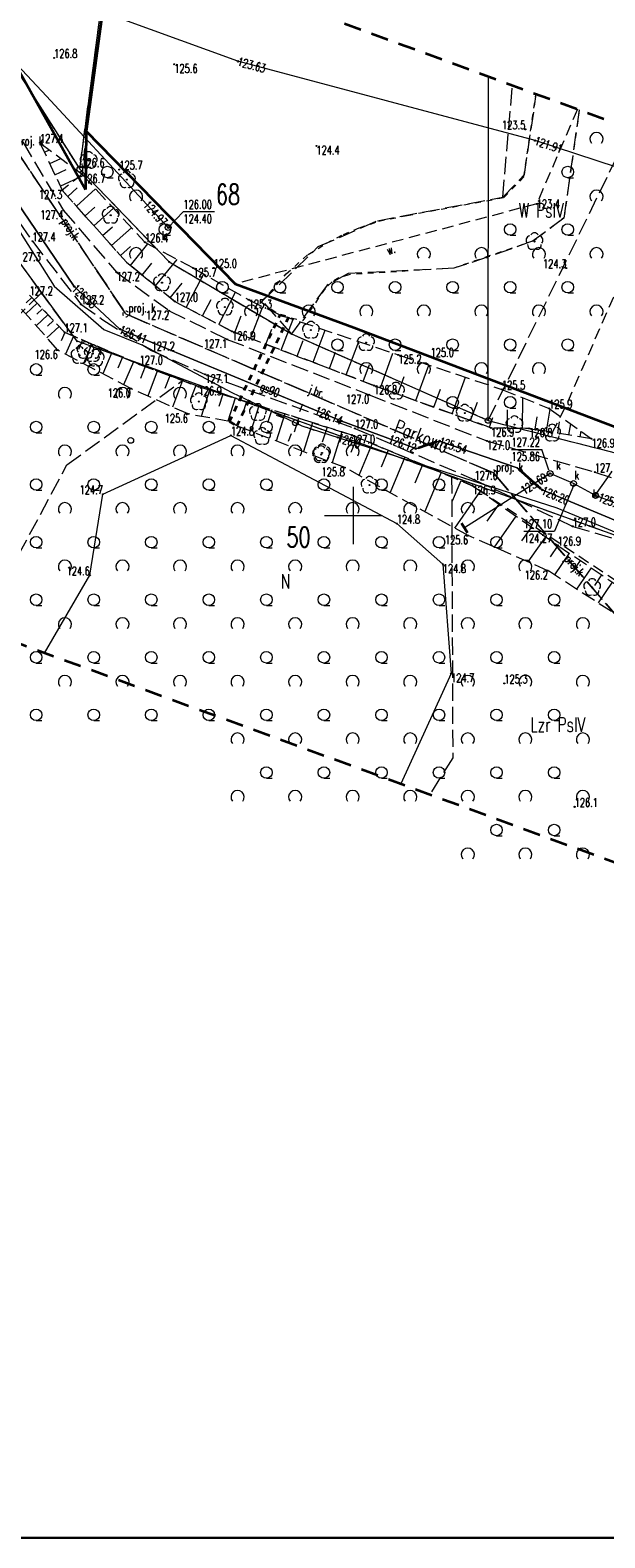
# Model space of a CAD drawing. Header units: metres. Extents: x 7471162 to 7473271, y 5962027 to 5964034.
# Tile 17 of 75: x 7471422 to 7471472, y 5963811 to 5963942. Entities that reach past the tile are written whole.
import ezdxf
from ezdxf.enums import TextEntityAlignment as Align

# ---------------------------------------------------------------- set-up
doc = ezdxf.new("R2010")
doc.units = ezdxf.units.M
doc.header["$MEASUREMENT"] = 0
for name, pattern in [('1', [0]), ('2_1', [0]), ('2_BUBZ02', [1.75, 1.25, -0.5]), ('2_BUBZ02G', [1.75, 1.25, -0.5]), ('2_BUIB05_01', [1, 0.5, -0.5]), ('2_BUIB05_02', [1, 0.5, -0.5]), ('2_KTJZ01', [2, 1.5, -0.5]), ('2_KTOK05_01', [7.5, 7.5]), ('2_PTRW01', [1, 0.5, -0.5]), ('2_PTTL', [1.5, 1, -0.5]), ('2_PTWP03', [0]), ('4', [2.5, 1.5, -1]), ('4_1', [0]), ('4_SUOP03_04', [0]), ('4_SUOP03_14', [0]), ('4_SUPB_P_01', [2.5, 2, -0.5]), ('4_SUPE_01', [0]), ('4_SUPG_01', [0]), ('4_SUPK_01', [0]), ('4_SUPK_P_01', [2.5, 2, -0.5]), ('4_SUPW_01', [0]), ('GDE', [0]), ('GUK', [2, 1.5, -0.5])]:
    doc.linetypes.add(name, pattern=pattern)
doc.layers.get('0').update_dxf_attribs({"color": 250, "linetype": 'CONTINUOUS', "lineweight": 100})
doc.layers.add('A_ramka', color=1, linetype='CONTINUOUS', lineweight=60, plot=False)
for name, color, linetype, lineweight in [('BUBZ_L_1', 7, '2_BUBZ02', 18), ('BUIB_L_4', 7, '2_BUIB05_01', 35), ('DXF_LINIE_L_2', 7, '1', 0), ('Dzialki', 7, 'GDE', 18), ('Kontury', 90, 'GUK', 18), ('KTJZ_E_T_0', 7, 'CONTINUOUS', 15), ('KTJZ_L_0', 7, '2_KTJZ01', 18), ('KTOK_L_4', 7, '2_KTOK05_01', 35), ('KTUL_E_T_0', 7, 'CONTINUOUS', 25), ('LINIE_L_1', 90, '4', 35), ('Numery_dzialek', 7, 'CONTINUOUS', 18), ('Numery_konturow', 90, 'CONTINUOUS', 13), ('OBOP_T_1', 3, 'CONTINUOUS', 18), ('PTRW_E_T_1', 7, 'CONTINUOUS', 15), ('PTRW_L_0', 7, '2_PTRW01', 18), ('PTTL_L_3', 7, '2_PTTL', 18), ('PTWP_L_2', 141, '2_1', 18), ('Punkty', 7, 'CONTINUOUS', 18), ('RTPW_T_0', 7, 'CONTINUOUS', 15), ('SUOG_L_0', 52, '4_SUOP03_14', 35), ('SUPE_L_3', 1, '4_SUPE_01', 18), ('SUPG_E_T_2', 7, 'CONTINUOUS', 15), ('SUPG_L_2', 52, '4_SUPG_01', 18), ('SUPK_L_0', 34, '4_SUPK_01', 18), ('SUPP_E_T_4', 34, 'CONTINUOUS', 15), ('SUPP_L_4', 34, '4_SUPK_P_01', 18), ('SUPS_E_T_4', 34, 'CONTINUOUS', 18), ('SUPS_T_4', 34, 'CONTINUOUS', 18), ('SUPW_L_0', 5, '4_SUPW_01', 18), ('SUSM_T_0', 7, 'CONTINUOUS', 18), ('SUSM_T_3', 7, 'CONTINUOUS', 18), ('SUTE_T_0', 1, 'CONTINUOUS', 18), ('SUTG_T_0', 52, 'CONTINUOUS', 18), ('SUTK_T_0', 34, 'CONTINUOUS', 18), ('SUTW_T_0', 5, 'CONTINUOUS', 18), ('SUUK_E_T_9', 34, 'CONTINUOUS', 15), ('SUUK_T_2', 34, 'CONTINUOUS', 18), ('SUUK_T_5', 7, 'CONTINUOUS', 35)]:
    doc.layers.add(name, color=color, linetype=linetype, lineweight=lineweight)
doc.styles.get("Standard").update_dxf_attribs({"font": 'Simplex.SHX', "width": 0.75})

# ---------------------------------------------------------------- blocks, each defined once
blk = doc.blocks.new('GRO')
at = {"linetype": 'Continuous'}
blk.add_circle((0, 0), 0.045, dxfattribs=at)
blk = doc.blocks.new('GRT')
at = {"linetype": 'Continuous'}
blk.add_circle((0, 0), 0.25, dxfattribs=at)
blk = doc.blocks.new('2_OBOP02_01')
at = {"linetype": 'Continuous'}
blk.add_circle((0, 0), 0.045, dxfattribs=at)
for centre, start, end in [((-0.36, 0.12), 102.1445, 221.86), ((0, 0.38), 30.1401, 149.8599), ((0.36, 0.12), 318.14, 77.8555), ((-0.22, -0.3), 174.1482, 293.8542), ((0.22, -0.3), 246.1458, 5.8518)]:
    blk.add_arc(centre, 0.375, start, end, dxfattribs=at)
blk = doc.blocks.new('2_PTTL02')
at = {"linetype": 'Continuous'}
blk.add_arc((0, 0.36), 0.571, 321.3178, 218.6822, dxfattribs=at)
blk = doc.blocks.new('2_PTTL05')
at = {"linetype": 'Continuous'}
blk.add_line((0, -0.5), (0.5, -0.5), dxfattribs=at)
blk.add_circle((0, 0), 0.5, dxfattribs=at)
blk = doc.blocks.new('2_RTPW01')
at = {"linetype": 'Continuous'}
blk.add_circle((0, 0), 0.045, dxfattribs=at)
blk = doc.blocks.new('4_SUUS_P_05')
at = {"linetype": 'Continuous'}
for start, end in [(149.4064, 210.4809), (30.0857, 90.1805), (269.3333, 330.3412)]:
    blk.add_arc((0, 0), 0.25, start, end, dxfattribs=at)
blk = doc.blocks.new('4_SUSM04_01')
at = {"linetype": 'Continuous'}
blk.add_circle((0, 0), 0.25, dxfattribs=at)
blk = doc.blocks.new('4_SUSM01_01')
at = {"linetype": 'Continuous'}
for p, q in [((-0.74, 0.74), (-1.24, 1.24)), ((0.74, 0.74), (1.24, 1.24)), ((-0.74, -0.74), (-1.24, -1.24)), ((0.74, -0.74), (1.24, -1.24))]:
    blk.add_line(p, q, dxfattribs=at)
blk = doc.blocks.new('4_SUPS01_05')
at = {"linetype": 'Continuous'}
blk.add_circle((0, 0), 0.0625, dxfattribs=at)
blk = doc.blocks.new('4_SUPS01_04')
at = {"linetype": 'Continuous'}
blk.add_circle((0, 0), 0.0625, dxfattribs=at)
blk = doc.blocks.new('4_SUUS15_05')
at = {"linetype": 'Continuous'}
blk.add_circle((0, 0), 0.25, dxfattribs=at)
blk = doc.blocks.new('4_SUUS23')
at = {"linetype": 'Continuous'}
blk.add_line((0, -0.5), (0, 0.5), dxfattribs=at)

msp = doc.modelspace()

# ---------------------------------------------------------------- linework, layer by layer
at = {"layer": 'A_ramka', "linetype": 'Continuous', "lineweight": 30}
msp.add_lwpolyline([(7471163.679, 5963811.211), (7471554.852, 5963811.211), (7471554.852, 5964013.282), (7471163.679, 5964013.282)], close=True, dxfattribs=at)
at = {"layer": 'BUBZ_L_1', "linetype": '2_BUBZ02'}
for p, q in [((7471422.79, 5963932.36), (7471426.45, 5963929.62)), ((7471426.45, 5963929.62), (7471431.91, 5963923.72)), ((7471431.91, 5963923.72), (7471436.11, 5963921.48)), ((7471436.11, 5963921.48), (7471440.92, 5963918.73)), ((7471424.34, 5963914.36), (7471420.7, 5963918.45)), ((7471440.92, 5963918.73), (7471443.642, 5963917.409)), ((7471443.642, 5963917.409), (7471453.92, 5963913.94)), ((7471430.69, 5963911.01), (7471424.34, 5963914.36)), ((7471453.92, 5963913.94), (7471462.92, 5963910.94)), ((7471435.65, 5963908.81), (7471430.69, 5963911.01)), ((7471462.92, 5963910.94), (7471467.02, 5963909.29)), ((7471439.257, 5963908.151), (7471435.65, 5963908.81)), ((7471467.02, 5963909.29), (7471470.71, 5963906.66)), ((7471439.89, 5963907.777), (7471439.257, 5963908.151)), ((7471449.27, 5963904.15), (7471439.89, 5963907.777)), ((7471459.99, 5963898.25), (7471449.27, 5963904.15)), ((7471466.92, 5963895.2), (7471459.99, 5963898.25)), ((7471473.9, 5963890.71), (7471466.92, 5963895.2))]:
    msp.add_line(p, q, dxfattribs=at)
at = {"layer": 'BUBZ_L_1', "linetype": '2_BUBZ02G'}
for p, q in [((7471422.79, 5963932.36), (7471424.72, 5963928.23)), ((7471430.31, 5963921.98), (7471424.72, 5963928.23)), ((7471434.5, 5963918.58), (7471430.31, 5963921.98)), ((7471421.88, 5963919.13), (7471424.91, 5963915.91)), ((7471439.48, 5963915.98), (7471434.5, 5963918.58)), ((7471424.91, 5963915.91), (7471431.44, 5963913.11)), ((7471451.8, 5963911.28), (7471439.48, 5963915.98)), ((7471431.44, 5963913.11), (7471436.57, 5963911.18)), ((7471436.57, 5963911.18), (7471449.88, 5963906.98)), ((7471461.97, 5963907.6), (7471451.8, 5963911.28)), ((7471449.88, 5963906.98), (7471460.37, 5963902.58)), ((7471465.29, 5963907.56), (7471461.97, 5963907.6)), ((7471470.71, 5963906.66), (7471465.29, 5963907.56)), ((7471460.37, 5963902.58), (7471467.77, 5963897.4)), ((7471467.77, 5963897.4), (7471474.46, 5963892.89))]:
    msp.add_line(p, q, dxfattribs=at)
at = {"layer": 'BUBZ_L_1', "linetype": '2_1'}
for p, q in [((7471423.176, 5963931.534), (7471423.618, 5963931.74)), ((7471423.632, 5963930.557), (7471424.596, 5963931.008)), ((7471424.089, 5963929.581), (7471425.065, 5963930.037)), ((7471424.554, 5963928.585), (7471426.547, 5963929.516)), ((7471425.201, 5963927.692), (7471426.031, 5963928.434)), ((7471425.95, 5963926.855), (7471427.623, 5963928.352)), ((7471426.704, 5963926.011), (7471427.548, 5963926.766)), ((7471427.466, 5963925.16), (7471429.168, 5963926.683)), ((7471428.234, 5963924.301), (7471429.092, 5963925.069)), ((7471429.008, 5963923.436), (7471430.74, 5963924.984)), ((7471429.789, 5963922.562), (7471430.662, 5963923.343)), ((7471430.64, 5963921.712), (7471432.161, 5963923.586)), ((7471431.678, 5963920.87), (7471432.52, 5963921.908)), ((7471432.828, 5963919.937), (7471434.693, 5963922.236)), ((7471434.1, 5963918.905), (7471435.132, 5963920.177)), ((7471435.495, 5963918.06), (7471437.011, 5963920.965)), ((7471422.079, 5963918.919), (7471421.59, 5963918.459)), ((7471436.92, 5963917.317), (7471437.664, 5963918.741)), ((7471438.318, 5963916.587), (7471439.778, 5963919.383)), ((7471422.538, 5963918.43), (7471421.548, 5963917.498)), ((7471423.477, 5963917.432), (7471422.459, 5963916.474)), ((7471423.005, 5963917.935), (7471422.502, 5963917.462)), ((7471441.089, 5963915.366), (7471442.146, 5963918.135)), ((7471424.443, 5963916.407), (7471423.396, 5963915.421)), ((7471423.957, 5963916.923), (7471423.44, 5963916.437)), ((7471439.705, 5963915.894), (7471440.257, 5963917.344)), ((7471442.416, 5963914.86), (7471442.922, 5963916.187)), ((7471443.754, 5963914.349), (7471444.776, 5963917.027)), ((7471424.944, 5963915.895), (7471424.624, 5963915.148)), ((7471425.691, 5963915.575), (7471425.017, 5963914.003)), ((7471426.477, 5963915.238), (7471426.127, 5963914.42)), ((7471427.295, 5963914.887), (7471426.565, 5963913.186)), ((7471445.119, 5963913.829), (7471445.64, 5963915.194)), ((7471446.512, 5963913.297), (7471447.574, 5963916.082)), ((7471449.38, 5963912.203), (7471450.485, 5963915.1)), ((7471428.146, 5963914.523), (7471427.766, 5963913.638)), ((7471429.031, 5963914.143), (7471428.241, 5963912.302)), ((7471429.951, 5963913.748), (7471429.541, 5963912.791)), ((7471447.932, 5963912.756), (7471448.473, 5963914.176)), ((7471452.361, 5963911.077), (7471453.454, 5963914.097)), ((7471430.909, 5963913.338), (7471430.055, 5963911.345)), ((7471431.914, 5963912.932), (7471431.516, 5963911.876)), ((7471432.97, 5963912.534), (7471432.152, 5963910.361)), ((7471450.857, 5963911.64), (7471451.42, 5963913.117)), ((7471455.438, 5963909.964), (7471456.558, 5963913.061)), ((7471434.056, 5963912.126), (7471433.636, 5963911.008)), ((7471435.174, 5963911.705), (7471434.309, 5963909.405)), ((7471436.324, 5963911.272), (7471435.879, 5963910.089)), ((7471437.525, 5963910.879), (7471436.806, 5963908.599)), ((7471453.889, 5963910.524), (7471454.443, 5963912.053)), ((7471457.006, 5963909.396), (7471457.574, 5963910.965)), ((7471458.595, 5963908.821), (7471459.745, 5963911.998)), ((7471438.665, 5963910.519), (7471438.328, 5963909.45)), ((7471439.734, 5963910.182), (7471439.102, 5963908.179)), ((7471440.735, 5963909.866), (7471440.395, 5963908.789)), ((7471460.204, 5963908.239), (7471460.786, 5963909.848)), ((7471464.714, 5963907.567), (7471464.746, 5963910.205)), ((7471441.811, 5963909.526), (7471441.11, 5963907.305)), ((7471442.922, 5963909.176), (7471442.56, 5963908.03)), ((7471444.068, 5963908.814), (7471443.322, 5963906.45)), ((7471445.25, 5963908.441), (7471444.865, 5963907.221)), ((7471461.828, 5963907.651), (7471462.131, 5963908.488)), ((7471463.395, 5963907.583), (7471463.414, 5963909.158)), ((7471465.802, 5963907.475), (7471465.982, 5963908.555)), ((7471466.784, 5963907.312), (7471467.102, 5963909.231)), ((7471446.469, 5963908.056), (7471445.675, 5963905.54)), ((7471447.728, 5963907.659), (7471447.318, 5963906.361)), ((7471449.026, 5963907.25), (7471448.181, 5963904.571)), ((7471467.765, 5963907.149), (7471467.928, 5963908.131)), ((7471468.747, 5963906.986), (7471468.906, 5963907.946)), ((7471469.728, 5963906.823), (7471469.808, 5963907.303)), ((7471450.349, 5963906.783), (7471449.798, 5963905.471)), ((7471451.661, 5963906.233), (7471450.503, 5963903.471)), ((7471453.042, 5963905.654), (7471452.432, 5963904.2)), ((7471454.496, 5963905.044), (7471453.211, 5963901.981)), ((7471456.028, 5963904.401), (7471455.351, 5963902.788)), ((7471457.641, 5963903.725), (7471456.215, 5963900.327)), ((7471459.339, 5963903.012), (7471458.589, 5963901.223)), ((7471461.044, 5963902.108), (7471458.801, 5963898.904)), ((7471462.646, 5963900.987), (7471461.601, 5963899.494)), ((7471464.139, 5963899.942), (7471462.256, 5963897.253)), ((7471465.483, 5963899.001), (7471464.636, 5963897.79)), ((7471466.694, 5963898.153), (7471465.167, 5963895.971)), ((7471467.785, 5963897.39), (7471467.117, 5963896.398)), ((7471468.777, 5963896.721), (7471467.5, 5963894.827)), ((7471469.724, 5963896.083), (7471469.092, 5963895.146)), ((7471470.661, 5963895.451), (7471469.411, 5963893.598)), ((7471471.587, 5963894.827), (7471470.969, 5963893.91)), ((7471472.504, 5963894.208), (7471471.281, 5963892.394))]:
    msp.add_line(p, q, dxfattribs=at)
msp.add_point((7471470.71, 5963906.66), dxfattribs=at)
at = {"layer": 'BUIB_L_4', "linetype": '2_BUIB05_02'}
for p, q in [((7471439.257, 5963908.151), (7471443.642, 5963917.409)), ((7471444.387, 5963917.223), (7471439.89, 5963907.777)), ((7471443.642, 5963917.409), (7471444.387, 5963917.223)), ((7471439.257, 5963908.151), (7471439.89, 5963907.777))]:
    msp.add_line(p, q, dxfattribs=at)
at = {"layer": 'DXF_LINIE_L_2', "linetype": '1'}
for p, q in [((7471449.999, 5963902.488), (7471449.999, 5963897.499)), ((7471447.515, 5963900), (7471452.518, 5963900))]:
    msp.add_line(p, q, dxfattribs=at)
at = {"layer": 'Dzialki'}
for p, q in [((7471426.24, 5963930.07), (7471430.753, 5963964.215)), ((7471415.67, 5963946.68), (7471426.24, 5963930.07)), ((7471426.01, 5963915.12), (7471403.43, 5963946.03)), ((7471461.73, 5963908.25), (7471461.756, 5963938.117)), ((7471426.24, 5963930.07), (7471434.02, 5963922.01)), ((7471434.02, 5963922.01), (7471444.63, 5963915.76)), ((7471475.52, 5963897.27), (7471426.01, 5963915.12)), ((7471444.63, 5963915.76), (7471461.73, 5963908.25)), ((7471461.73, 5963908.25), (7471493.55, 5963900.11))]:
    msp.add_line(p, q, dxfattribs=at)
at = {"layer": 'Kontury'}
for p, q in [((7471426.24, 5963930.07), (7471430.753, 5963964.215)), ((7471415.67, 5963946.68), (7471426.24, 5963930.07)), ((7471422.93, 5963919.34), (7471403.43, 5963946.03)), ((7471463, 5963927.64), (7471463.838, 5963937.351)), ((7471464.88, 5963929.59), (7471465.909, 5963936.59)), ((7471469.639, 5963935.219), (7471468.3, 5963925.82)), ((7471461.73, 5963908.25), (7471474.115, 5963933.573)), ((7471426.24, 5963930.07), (7471434.02, 5963922.01)), ((7471463, 5963927.64), (7471464.88, 5963929.59)), ((7471452.1, 5963925.59), (7471463, 5963927.64)), ((7471446.97, 5963923.34), (7471452.1, 5963925.59)), ((7471468.3, 5963925.82), (7471465.63, 5963923.84)), ((7471442.12, 5963918.63), (7471446.97, 5963923.34)), ((7471465.63, 5963923.84), (7471461.74, 5963922.44)), ((7471434.02, 5963922.01), (7471444.63, 5963915.76)), ((7471458.75, 5963921.46), (7471449.57, 5963921)), ((7471461.74, 5963922.44), (7471458.75, 5963921.46)), ((7471449.57, 5963921), (7471447.73, 5963919.99)), ((7471422.93, 5963919.34), (7471411.23, 5963907.98)), ((7471426.01, 5963915.12), (7471422.93, 5963919.34)), ((7471447.73, 5963919.99), (7471444.63, 5963915.76)), ((7471444.63, 5963915.76), (7471442.12, 5963918.63)), ((7471435.27, 5963911.78), (7471426.01, 5963915.12)), ((7471444.63, 5963915.76), (7471461.73, 5963908.25)), ((7471425.13, 5963904.39), (7471435.27, 5963911.78)), ((7471458.55, 5963903.39), (7471435.27, 5963911.78)), ((7471461.73, 5963908.25), (7471493.55, 5963900.11)), ((7471418.1, 5963891.28), (7471425.13, 5963904.39)), ((7471475.52, 5963897.27), (7471458.55, 5963903.39)), ((7471458.55, 5963903.39), (7471458.65, 5963878.95)), ((7471458.65, 5963878.95), (7471456.65, 5963875.751))]:
    msp.add_line(p, q, dxfattribs=at)
at = {"layer": 'KTJZ_L_0', "linetype": '2_KTJZ01'}
for p, q in [((7471421.29, 5963932.43), (7471424.83, 5963926.48)), ((7471417.59, 5963930.3), (7471422.13, 5963923.81)), ((7471424.83, 5963926.48), (7471429.44, 5963921.11)), ((7471422.13, 5963923.81), (7471426.35, 5963918.34)), ((7471429.44, 5963921.11), (7471434.02, 5963917.77)), ((7471426.35, 5963918.34), (7471428.257, 5963916.98)), ((7471434.02, 5963917.77), (7471439.06, 5963915.29)), ((7471428.257, 5963916.98), (7471432.48, 5963914.33)), ((7471439.06, 5963915.29), (7471451.39, 5963910.47)), ((7471432.48, 5963914.33), (7471437.15, 5963912.25)), ((7471437.15, 5963912.25), (7471450.15, 5963907.55)), ((7471451.39, 5963910.47), (7471461.61, 5963906.47)), ((7471450.15, 5963907.55), (7471460.54, 5963903.1)), ((7471461.61, 5963906.47), (7471470.99, 5963903.76)), ((7471460.54, 5963903.1), (7471469.07, 5963899.05)), ((7471470.99, 5963903.76), (7471476.49, 5963901.98)), ((7471469.07, 5963899.05), (7471476.02, 5963897.01))]:
    msp.add_line(p, q, dxfattribs=at)
at = {"layer": 'KTOK_L_4', "linetype": '2_KTOK05_01'}
for p, q in [((7471429.921, 5963956.051), (7471426.793, 5963933.354)), ((7471420.045, 5963940.253), (7471426.732, 5963928.307)), ((7471426.793, 5963933.354), (7471426.732, 5963928.307)), ((7471426.793, 5963933.354), (7471439.743, 5963920.098)), ((7471439.743, 5963920.098), (7471450.062, 5963916.305)), ((7471450.062, 5963916.305), (7471473.369, 5963907.446))]:
    msp.add_line(p, q, dxfattribs=at)
at = {"layer": 'LINIE_L_1', "linetype": '4'}
for p, q in [((7471449.243, 5963942.719), (7471516.082, 5963918.14)), ((7471492.024, 5963862.754), (7471420.49, 5963889.036))]:
    msp.add_line(p, q, dxfattribs=at)
at = {"layer": 'PTRW_L_0', "linetype": '2_PTRW01'}
for p, q in [((7471464.838, 5963929.421), (7471465.884, 5963936.599)), ((7471469.644, 5963935.217), (7471468.309, 5963925.828)), ((7471463.074, 5963927.601), (7471464.838, 5963929.421)), ((7471454.694, 5963926.051), (7471463.074, 5963927.601)), ((7471450.547, 5963924.968), (7471452.223, 5963925.557)), ((7471452.223, 5963925.557), (7471454.694, 5963926.051)), ((7471468.309, 5963925.828), (7471465.694, 5963923.848)), ((7471447.675, 5963923.642), (7471449.145, 5963924.393)), ((7471449.145, 5963924.393), (7471450.547, 5963924.968)), ((7471444.166, 5963920.967), (7471446.093, 5963922.664)), ((7471446.093, 5963922.664), (7471447.675, 5963923.642)), ((7471465.694, 5963923.848), (7471458.757, 5963921.481)), ((7471458.757, 5963921.481), (7471449.624, 5963920.897)), ((7471442.027, 5963918.507), (7471444.166, 5963920.967)), ((7471448.164, 5963920.279), (7471447.568, 5963919.706)), ((7471448.759, 5963920.638), (7471448.164, 5963920.279)), ((7471449.624, 5963920.897), (7471448.759, 5963920.638)), ((7471447.568, 5963919.706), (7471445.628, 5963916.913)), ((7471442.027, 5963918.507), (7471443.642, 5963917.409)), ((7471443.642, 5963917.409), (7471445.628, 5963916.913))]:
    msp.add_line(p, q, dxfattribs=at)
at = {"layer": 'PTTL_L_3', "linetype": '2_PTTL'}
for p, q in [((7471469.482, 5963935.276), (7471465.941, 5963927.052)), ((7471426.793, 5963933.354), (7471426.45, 5963929.62)), ((7471439.743, 5963920.098), (7471426.793, 5963933.354)), ((7471468.639, 5963909.822), (7471478.316, 5963932.028)), ((7471426.45, 5963929.62), (7471424.72, 5963928.23)), ((7471424.72, 5963928.23), (7471430.31, 5963921.98)), ((7471465.941, 5963927.052), (7471439.743, 5963920.098)), ((7471430.31, 5963921.98), (7471434.5, 5963918.58)), ((7471424.91, 5963915.91), (7471421.88, 5963919.13)), ((7471434.5, 5963918.58), (7471439.48, 5963915.98)), ((7471431.44, 5963913.11), (7471424.91, 5963915.91)), ((7471439.48, 5963915.98), (7471451.8, 5963911.28)), ((7471436.57, 5963911.18), (7471431.44, 5963913.11)), ((7471449.88, 5963906.98), (7471436.57, 5963911.18)), ((7471451.8, 5963911.28), (7471461.97, 5963907.6)), ((7471467.29, 5963907.16), (7471468.639, 5963909.822)), ((7471460.37, 5963902.58), (7471449.88, 5963906.98)), ((7471461.97, 5963907.6), (7471465.29, 5963907.56)), ((7471465.29, 5963907.56), (7471467.29, 5963907.16)), ((7471477.95, 5963890.92), (7471460.37, 5963902.58))]:
    msp.add_line(p, q, dxfattribs=at)
at = {"layer": 'PTWP_L_2', "linetype": '2_PTWP03'}
for p, q in [((7471428.254, 5963901.836), (7471439.372, 5963906.946)), ((7471439.372, 5963906.946), (7471453.791, 5963899.286)), ((7471427.124, 5963894.797), (7471428.254, 5963901.836)), ((7471453.791, 5963899.286), (7471457.781, 5963895.757)), ((7471457.781, 5963895.757), (7471458.501, 5963886.258)), ((7471423.189, 5963888.045), (7471427.124, 5963894.797)), ((7471458.501, 5963886.258), (7471454.131, 5963876.676))]:
    msp.add_line(p, q, dxfattribs=at)
at = {"layer": 'SUOG_L_0', "linetype": '4_SUOP03_04'}
for p, q in [((7471457.25, 5963906.38), (7471455.65, 5963905.84)), ((7471466.3, 5963902.3), (7471464.39, 5963904.02))]:
    msp.add_line(p, q, dxfattribs=at)
at = {"layer": 'SUOG_L_0', "linetype": '4_1'}
for p, q in [((7471457.25, 5963906.38), (7471455.65, 5963905.84)), ((7471466.3, 5963902.3), (7471464.39, 5963904.02))]:
    msp.add_line(p, q, dxfattribs=at)
at = {"layer": 'SUPE_L_3', "linetype": '4_SUPE_01'}
for p, q in [((7471412.709, 5963937.716), (7471424.032, 5963919.905)), ((7471424.032, 5963919.905), (7471428.346, 5963916.148)), ((7471428.346, 5963916.148), (7471431.779, 5963914.765)), ((7471431.779, 5963914.765), (7471439.467, 5963910.683)), ((7471439.467, 5963910.683), (7471445.524, 5963907.789)), ((7471445.524, 5963907.789), (7471467.703, 5963900.671)), ((7471467.703, 5963900.671), (7471481.884, 5963894.704))]:
    msp.add_line(p, q, dxfattribs=at)
at = {"layer": 'SUPG_L_2', "linetype": '4_SUPG_01'}
for p, q in [((7471425.76, 5963919.87), (7471416.68, 5963933.21)), ((7471429.73, 5963916.18), (7471425.76, 5963919.87)), ((7471449.01, 5963908.19), (7471429.73, 5963916.18)), ((7471455.43, 5963905.8), (7471449.01, 5963908.19)), ((7471455.65, 5963905.84), (7471455.43, 5963905.8)), ((7471457.25, 5963906.38), (7471455.65, 5963905.84)), ((7471457.5, 5963906.46), (7471457.25, 5963906.38)), ((7471464.25, 5963904.14), (7471457.5, 5963906.46)), ((7471464.39, 5963904.02), (7471464.25, 5963904.14)), ((7471466.3, 5963902.3), (7471464.39, 5963904.02)), ((7471466.43, 5963902.21), (7471466.3, 5963902.3)), ((7471482.47, 5963895.48), (7471466.43, 5963902.21))]:
    msp.add_line(p, q, dxfattribs=at)
at = {"layer": 'SUPG_L_2', "linetype": '4_1'}
for p, q in [((7471416.68, 5963933.21), (7471425.76, 5963919.87)), ((7471425.76, 5963919.87), (7471429.73, 5963916.18)), ((7471429.73, 5963916.18), (7471449.01, 5963908.19)), ((7471449.01, 5963908.19), (7471455.43, 5963905.8)), ((7471455.43, 5963905.8), (7471455.65, 5963905.84)), ((7471455.65, 5963905.84), (7471457.25, 5963906.38)), ((7471457.25, 5963906.38), (7471457.5, 5963906.46)), ((7471457.5, 5963906.46), (7471464.25, 5963904.14)), ((7471464.25, 5963904.14), (7471464.39, 5963904.02)), ((7471464.39, 5963904.02), (7471466.3, 5963902.3)), ((7471466.3, 5963902.3), (7471466.43, 5963902.21)), ((7471466.43, 5963902.21), (7471482.47, 5963895.48))]:
    msp.add_line(p, q, dxfattribs=at)
at = {"layer": 'SUPK_L_0', "linetype": '4_SUPK_01'}
for p, q in [((7471414.265, 5963946.107), (7471423.341, 5963936.42)), ((7471423.341, 5963936.42), (7471431.735, 5963927.379)), ((7471431.735, 5963927.379), (7471433.927, 5963924.998)), ((7471467.11, 5963903.636), (7471459.671, 5963898.916)), ((7471469.14, 5963902.776), (7471467.11, 5963903.636)), ((7471471.059, 5963901.726), (7471469.14, 5963902.776)), ((7471485.578, 5963896.127), (7471471.059, 5963901.726))]:
    msp.add_line(p, q, dxfattribs=at)
at = {"layer": 'SUPK_L_0', "linetype": '4_1'}
for p, q in [((7471414.265, 5963946.107), (7471423.341, 5963936.42)), ((7471423.341, 5963936.42), (7471431.735, 5963927.379)), ((7471431.735, 5963927.379), (7471433.927, 5963924.998)), ((7471467.11, 5963903.636), (7471459.671, 5963898.916)), ((7471469.14, 5963902.776), (7471467.11, 5963903.636)), ((7471471.059, 5963901.726), (7471469.14, 5963902.776)), ((7471485.578, 5963896.127), (7471471.059, 5963901.726))]:
    msp.add_line(p, q, dxfattribs=at)
at = {"layer": 'SUPP_L_4', "linetype": '4_SUPK_P_01'}
for p, q in [((7471430.237, 5963917.499), (7471420.546, 5963931.976)), ((7471462.182, 5963903.688), (7471430.237, 5963917.499)), ((7471476.491, 5963887.075), (7471462.182, 5963903.688))]:
    msp.add_line(p, q, dxfattribs=at)
at = {"layer": 'SUPP_L_4', "linetype": '4_SUPB_P_01'}
for p, q in [((7471420.546, 5963931.976), (7471430.237, 5963917.499)), ((7471430.237, 5963917.499), (7471462.182, 5963903.688)), ((7471462.182, 5963903.688), (7471476.491, 5963887.075))]:
    msp.add_line(p, q, dxfattribs=at)
at = {"layer": 'SUPW_L_0', "linetype": '4_SUPW_01'}
for p, q in [((7471439.983, 5963939.433), (7471412.475, 5963949.502)), ((7471465.8, 5963932.553), (7471439.983, 5963939.433)), ((7471493.577, 5963923.454), (7471465.8, 5963932.553))]:
    msp.add_line(p, q, dxfattribs=at)
at = {"layer": 'SUPW_L_0', "linetype": '4_1'}
for p, q in [((7471439.983, 5963939.433), (7471412.475, 5963949.502)), ((7471465.8, 5963932.553), (7471439.983, 5963939.433)), ((7471493.577, 5963923.454), (7471465.8, 5963932.553))]:
    msp.add_line(p, q, dxfattribs=at)
at = {"layer": 'SUTK_T_0', "linetype": 'Continuous'}
for p, q in [((7471433.937, 5963924.989), (7471435.255, 5963926.387)), ((7471435.255, 5963926.387), (7471437.943, 5963926.387)), ((7471463.75, 5963905.734), (7471466.383, 5963905.734)), ((7471467.004, 5963903.93), (7471466.383, 5963905.734)), ((7471471.141, 5963901.896), (7471472.482, 5963903.772)), ((7471469.152, 5963902.58), (7471467.479, 5963898.643)), ((7471464.819, 5963898.643), (7471467.479, 5963898.643))]:
    msp.add_line(p, q, dxfattribs=at)

# ---------------------------------------------------------------- block references
at = {"layer": 'OBOP_T_1'}
for p in [(7471427.02, 5963930.82), (7471430.34, 5963929.16), (7471428.93, 5963926.07), (7471465.75, 5963923.784), (7471433.39, 5963920.21), (7471438.86, 5963918.09), (7471446.33, 5963916.09), (7471426.74, 5963914.32), (7471427.37, 5963914.06), (7471451.12, 5963915.01), (7471426.22, 5963913.9), (7471427.63, 5963913.66), (7471453.72, 5963910.8), (7471436.59, 5963909.88), (7471441.72, 5963908.94), (7471459.69, 5963908.88), (7471464.01, 5963907.89), (7471442.09, 5963906.87), (7471467.29, 5963907.16), (7471447.21, 5963905.28), (7471447.29, 5963905.43), (7471451.42, 5963902.63), (7471470.76, 5963893.75)]:
    msp.add_blockref('2_OBOP02_01', p, dxfattribs=at)
at = {"layer": 'PTTL_L_3'}
for name, p in [('2_PTTL02', (7471471.139, 5963932.322)), ('2_PTTL05', (7471428.639, 5963929.822)), ('2_PTTL05', (7471468.639, 5963929.822)), ('2_PTTL02', (7471431.139, 5963927.322)), ('2_PTTL02', (7471471.139, 5963927.322)), ('2_PTTL05', (7471433.639, 5963924.822)), ('2_PTTL05', (7471463.639, 5963924.822)), ('2_PTTL05', (7471468.639, 5963924.822)), ('2_PTTL02', (7471431.139, 5963922.322)), ('2_PTTL02', (7471456.139, 5963922.322)), ('2_PTTL02', (7471461.139, 5963922.322)), ('2_PTTL02', (7471466.139, 5963922.322)), ('2_PTTL02', (7471471.139, 5963922.322)), ('2_PTTL05', (7471438.639, 5963919.822)), ('2_PTTL05', (7471443.639, 5963919.822)), ('2_PTTL05', (7471448.639, 5963919.822)), ('2_PTTL05', (7471453.639, 5963919.822)), ('2_PTTL05', (7471458.639, 5963919.822)), ('2_PTTL05', (7471463.639, 5963919.822)), ('2_PTTL05', (7471468.639, 5963919.822)), ('2_PTTL02', (7471441.139, 5963917.322)), ('2_PTTL02', (7471446.139, 5963917.322)), ('2_PTTL02', (7471451.139, 5963917.322)), ('2_PTTL02', (7471456.139, 5963917.322)), ('2_PTTL02', (7471461.139, 5963917.322)), ('2_PTTL02', (7471466.139, 5963917.322)), ('2_PTTL02', (7471471.139, 5963917.322)), ('2_PTTL05', (7471448.639, 5963914.822)), ('2_PTTL05', (7471453.639, 5963914.822)), ('2_PTTL05', (7471458.639, 5963914.822)), ('2_PTTL05', (7471463.639, 5963914.822)), ('2_PTTL05', (7471468.639, 5963914.822)), ('2_PTTL05', (7471422.457, 5963912.678)), ('2_PTTL05', (7471427.457, 5963912.678)), ('2_PTTL02', (7471451.139, 5963912.322)), ('2_PTTL02', (7471456.139, 5963912.322)), ('2_PTTL02', (7471461.139, 5963912.322)), ('2_PTTL02', (7471466.139, 5963912.322)), ('2_PTTL02', (7471424.957, 5963910.178)), ('2_PTTL02', (7471429.957, 5963910.178)), ('2_PTTL02', (7471434.957, 5963910.178)), ('2_PTTL05', (7471458.639, 5963909.822)), ('2_PTTL05', (7471463.639, 5963909.822)), ('2_PTTL05', (7471422.457, 5963907.678)), ('2_PTTL05', (7471427.457, 5963907.678)), ('2_PTTL05', (7471432.457, 5963907.678)), ('2_PTTL05', (7471437.457, 5963907.678)), ('2_PTTL05', (7471442.457, 5963907.678)), ('2_PTTL02', (7471424.957, 5963905.178)), ('2_PTTL02', (7471429.957, 5963905.178)), ('2_PTTL02', (7471434.957, 5963905.178)), ('2_PTTL02', (7471439.957, 5963905.178)), ('2_PTTL02', (7471444.957, 5963905.178)), ('2_PTTL02', (7471449.957, 5963905.178)), ('2_PTTL05', (7471422.457, 5963902.678)), ('2_PTTL05', (7471427.457, 5963902.678)), ('2_PTTL05', (7471432.457, 5963902.678)), ('2_PTTL05', (7471437.457, 5963902.678)), ('2_PTTL05', (7471442.457, 5963902.678)), ('2_PTTL05', (7471447.457, 5963902.678)), ('2_PTTL05', (7471452.457, 5963902.678)), ('2_PTTL05', (7471457.457, 5963902.678)), ('2_PTTL02', (7471424.957, 5963900.178)), ('2_PTTL02', (7471429.957, 5963900.178)), ('2_PTTL02', (7471434.957, 5963900.178)), ('2_PTTL02', (7471439.957, 5963900.178)), ('2_PTTL02', (7471444.957, 5963900.178)), ('2_PTTL02', (7471449.957, 5963900.178)), ('2_PTTL02', (7471454.957, 5963900.178)), ('2_PTTL02', (7471459.957, 5963900.178)), ('2_PTTL05', (7471422.457, 5963897.678)), ('2_PTTL05', (7471427.457, 5963897.678)), ('2_PTTL05', (7471432.457, 5963897.678)), ('2_PTTL05', (7471437.457, 5963897.678)), ('2_PTTL05', (7471442.457, 5963897.678)), ('2_PTTL05', (7471447.457, 5963897.678)), ('2_PTTL05', (7471452.457, 5963897.678)), ('2_PTTL05', (7471457.457, 5963897.678)), ('2_PTTL05', (7471462.457, 5963897.678)), ('2_PTTL02', (7471424.957, 5963895.178)), ('2_PTTL02', (7471429.957, 5963895.178)), ('2_PTTL02', (7471434.957, 5963895.178)), ('2_PTTL02', (7471439.957, 5963895.178)), ('2_PTTL02', (7471444.957, 5963895.178)), ('2_PTTL02', (7471449.957, 5963895.178)), ('2_PTTL02', (7471454.957, 5963895.178)), ('2_PTTL02', (7471459.957, 5963895.178)), ('2_PTTL02', (7471464.957, 5963895.178)), ('2_PTTL05', (7471422.457, 5963892.678)), ('2_PTTL05', (7471427.457, 5963892.678)), ('2_PTTL05', (7471432.457, 5963892.678)), ('2_PTTL05', (7471437.457, 5963892.678)), ('2_PTTL05', (7471442.457, 5963892.678)), ('2_PTTL05', (7471447.457, 5963892.678)), ('2_PTTL05', (7471452.457, 5963892.678)), ('2_PTTL05', (7471457.457, 5963892.678)), ('2_PTTL05', (7471462.457, 5963892.678)), ('2_PTTL05', (7471467.457, 5963892.678)), ('2_PTTL02', (7471424.957, 5963890.178)), ('2_PTTL02', (7471429.957, 5963890.178)), ('2_PTTL02', (7471434.957, 5963890.178)), ('2_PTTL02', (7471439.957, 5963890.178)), ('2_PTTL02', (7471444.957, 5963890.178)), ('2_PTTL02', (7471449.957, 5963890.178)), ('2_PTTL02', (7471454.957, 5963890.178)), ('2_PTTL02', (7471459.957, 5963890.178)), ('2_PTTL02', (7471464.957, 5963890.178)), ('2_PTTL02', (7471469.957, 5963890.178)), ('2_PTTL05', (7471422.457, 5963887.678)), ('2_PTTL05', (7471427.457, 5963887.678)), ('2_PTTL05', (7471432.457, 5963887.678)), ('2_PTTL05', (7471437.457, 5963887.678)), ('2_PTTL05', (7471442.457, 5963887.678)), ('2_PTTL05', (7471447.457, 5963887.678)), ('2_PTTL05', (7471452.457, 5963887.678)), ('2_PTTL05', (7471457.457, 5963887.678)), ('2_PTTL05', (7471462.457, 5963887.678)), ('2_PTTL05', (7471467.457, 5963887.678)), ('2_PTTL02', (7471424.957, 5963885.178)), ('2_PTTL02', (7471429.957, 5963885.178)), ('2_PTTL02', (7471434.957, 5963885.178)), ('2_PTTL02', (7471439.957, 5963885.178)), ('2_PTTL02', (7471444.957, 5963885.178)), ('2_PTTL02', (7471449.957, 5963885.178)), ('2_PTTL02', (7471454.957, 5963885.178)), ('2_PTTL02', (7471459.957, 5963885.178)), ('2_PTTL02', (7471464.957, 5963885.178)), ('2_PTTL02', (7471469.957, 5963885.178)), ('2_PTTL05', (7471422.457, 5963882.678)), ('2_PTTL05', (7471427.457, 5963882.678)), ('2_PTTL05', (7471432.457, 5963882.678)), ('2_PTTL05', (7471437.457, 5963882.678)), ('2_PTTL05', (7471442.457, 5963882.678)), ('2_PTTL05', (7471447.457, 5963882.678)), ('2_PTTL05', (7471452.457, 5963882.678)), ('2_PTTL05', (7471457.457, 5963882.678)), ('2_PTTL05', (7471462.457, 5963882.678)), ('2_PTTL05', (7471467.457, 5963882.678)), ('2_PTTL02', (7471439.957, 5963880.178)), ('2_PTTL02', (7471444.957, 5963880.178)), ('2_PTTL02', (7471449.957, 5963880.178)), ('2_PTTL02', (7471454.957, 5963880.178)), ('2_PTTL02', (7471459.957, 5963880.178)), ('2_PTTL02', (7471464.957, 5963880.178)), ('2_PTTL02', (7471469.957, 5963880.178)), ('2_PTTL05', (7471442.457, 5963877.678)), ('2_PTTL05', (7471447.457, 5963877.678)), ('2_PTTL05', (7471452.457, 5963877.678)), ('2_PTTL05', (7471457.457, 5963877.678)), ('2_PTTL05', (7471462.457, 5963877.678)), ('2_PTTL05', (7471467.457, 5963877.678)), ('2_PTTL02', (7471439.957, 5963875.178)), ('2_PTTL02', (7471444.957, 5963875.178)), ('2_PTTL02', (7471449.957, 5963875.178)), ('2_PTTL02', (7471454.957, 5963875.178)), ('2_PTTL02', (7471459.957, 5963875.178)), ('2_PTTL02', (7471464.957, 5963875.178)), ('2_PTTL02', (7471469.957, 5963875.178)), ('2_PTTL05', (7471462.457, 5963872.678)), ('2_PTTL05', (7471467.457, 5963872.678)), ('2_PTTL02', (7471459.957, 5963870.178)), ('2_PTTL02', (7471464.957, 5963870.178)), ('2_PTTL02', (7471469.957, 5963870.178))]:
    msp.add_blockref(name, p, dxfattribs=at)
at = {"layer": 'Punkty'}
for name, p in [('GRT', (7471426.24, 5963930.07)), ('GRO', (7471434.02, 5963922.01)), ('GRO', (7471426.01, 5963915.12)), ('GRO', (7471444.63, 5963915.76)), ('GRT', (7471461.73, 5963908.25))]:
    msp.add_blockref(name, p, dxfattribs=at)
at = {"layer": 'RTPW_T_0'}
for p in [(7471424.014, 5963939.733), (7471434.454, 5963939.178), (7471464.954, 5963933.528), (7471422.79, 5963932.36), (7471446.802, 5963932.091), (7471426.374, 5963930.254), (7471426.45, 5963929.62), (7471429.679, 5963930.035), (7471424.72, 5963928.23), (7471465.94, 5963927.05), (7471424.83, 5963926.48), (7471422.13, 5963923.81), (7471431.91, 5963923.72), (7471436.11, 5963921.48), (7471437.88, 5963921.495), (7471468.511, 5963921.482), (7471429.44, 5963921.11), (7471440.92, 5963918.73), (7471426.35, 5963918.34), (7471434.02, 5963917.77), (7471434.5, 5963918.58), (7471424.91, 5963915.91), (7471439.06, 5963915.29), (7471439.48, 5963915.98), (7471424.34, 5963914.36), (7471432.48, 5963914.33), (7471453.92, 5963913.94), (7471456.718, 5963913.767), (7471431.44, 5963913.11), (7471437.15, 5963912.25), (7471430.69, 5963911.01), (7471436.57, 5963911.18), (7471451.8, 5963911.28), (7471462.92, 5963910.94), (7471451.39, 5963910.47), (7471435.65, 5963908.81), (7471467.02, 5963909.29), (7471439.372, 5963906.946), (7471449.88, 5963906.98), (7471450.15, 5963907.55), (7471461.97, 5963907.6), (7471465.29, 5963907.56), (7471461.61, 5963906.47), (7471470.71, 5963906.66), (7471449.27, 5963904.15), (7471460.54, 5963903.1), (7471470.99, 5963903.76), (7471428.254, 5963901.836), (7471460.37, 5963902.58), (7471453.791, 5963899.286), (7471469.07, 5963899.05), (7471459.99, 5963898.25), (7471467.77, 5963897.4), (7471457.781, 5963895.757), (7471466.92, 5963895.2), (7471427.124, 5963894.797), (7471458.501, 5963886.258), (7471463.13, 5963885.411), (7471469.24, 5963874.693)]:
    msp.add_blockref('2_RTPW01', p, dxfattribs=at)
at = {"layer": 'SUPS_T_4'}
for p in [(7471430.237, 5963917.499), (7471462.182, 5963903.688)]:
    msp.add_blockref('4_SUUS_P_05', p, dxfattribs=at)
at = {"layer": 'SUSM_T_0', "rotation": 23.58321250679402}
msp.add_blockref('4_SUSM01_01', (7471444.98, 5963908.049), dxfattribs=at)
at = {"layer": 'SUSM_T_3'}
for p in [(7471444.98, 5963908.049), (7471430.674, 5963906.509)]:
    msp.add_blockref('4_SUSM04_01', p, dxfattribs=at)
at = {"layer": 'SUTE_T_0'}
msp.add_blockref('4_SUPS01_05', (7471448.694, 5963906.772), dxfattribs=at)
at = {"layer": 'SUTG_T_0'}
for p in [(7471425.76, 5963919.87), (7471429.73, 5963916.18), (7471449.01, 5963908.19), (7471455.43, 5963905.8), (7471457.5, 5963906.46), (7471466.43, 5963902.21)]:
    msp.add_blockref('4_SUPS01_04', p, dxfattribs=at)
at = {"layer": 'SUTK_T_0'}
for p in [(7471433.758, 5963925.182), (7471433.937, 5963924.989), (7471466.899, 5963903.502), (7471467.11, 5963903.636), (7471469.152, 5963902.58), (7471471.141, 5963901.896), (7471471.293, 5963901.636)]:
    msp.add_blockref('4_SUPS01_05', p, dxfattribs=at)
at = {"layer": 'SUTW_T_0'}
for p in [(7471439.983, 5963939.433), (7471465.8, 5963932.553)]:
    msp.add_blockref('4_SUPS01_05', p, dxfattribs=at)
at = {"layer": 'SUUK_T_2'}
for p in [(7471433.927, 5963924.998), (7471467.11, 5963903.636), (7471469.14, 5963902.776), (7471471.059, 5963901.726)]:
    msp.add_blockref('4_SUUS15_05', p, dxfattribs=at)
at = {"layer": 'SUUK_T_5', "rotation": 32.39139713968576}
msp.add_blockref('4_SUUS23', (7471459.671, 5963898.916), dxfattribs=at)

# ---------------------------------------------------------------- texts
at = {"layer": 'KTJZ_E_T_0', "width": 0.7}
msp.add_text('j.br.', height=0.75, rotation=341.74, dxfattribs=at).set_placement((7471446.718, 5963910.411), align=Align.CENTER)
at = {"layer": 'KTUL_E_T_0', "width": 0.7}
msp.add_text('Parkowa', height=1.25, rotation=338.48, dxfattribs=at).set_placement((7471455.936, 5963906.871), align=Align.MIDDLE)
at = {"layer": 'Numery_dzialek', "width": 0.7}
for s, p in [('68', (7471438.074, 5963928.754)), ('50', (7471444.198, 5963898.991))]:
    msp.add_text(s, height=1.75, dxfattribs=at).set_placement(p, align=Align.TOP_LEFT)
at = {"layer": 'Numery_konturow', "width": 0.7}
msp.add_text('W PsIV', height=1.25, dxfattribs=at).set_placement((7471464.38, 5963927.12), align=Align.TOP_LEFT)
for s, p in [('N', (7471443.698, 5963893.642)), ('Lzr PsIV', (7471465.391, 5963881.209))]:
    msp.add_text(s, height=1.25, dxfattribs=at).set_placement(p)
at = {"layer": 'PTRW_E_T_1', "width": 0.7}
msp.add_text('w.', height=0.75, rotation=18.75266, dxfattribs=at).set_placement((7471453.271, 5963923.082), align=Align.MIDDLE)
at = {"layer": 'RTPW_T_0', "width": 0.7}
for s, p in [('126.8', (7471424.014, 5963939.733)), ('127.4', (7471422.79, 5963932.36)), ('126.6', (7471426.374, 5963930.254)), ('125.7', (7471429.679, 5963930.035)), ('127.4', (7471422.13, 5963923.81)), ('126.4', (7471431.91, 5963923.72)), ('125.0', (7471437.88, 5963921.495)), ('127.2', (7471421.88, 5963919.13)), ('127.2', (7471426.35, 5963918.34)), ('127.0', (7471434.5, 5963918.58)), ('127.1', (7471424.91, 5963915.91)), ('127.2', (7471432.48, 5963914.33)), ('127.0', (7471431.44, 5963913.11)), ('125.0', (7471456.718, 5963913.767)), ('125.5', (7471462.92, 5963910.94)), ('125.9', (7471467.02, 5963909.29)), ('127.0', (7471450.15, 5963907.55)), ('124.8', (7471439.372, 5963906.946)), ('127.1', (7471470.99, 5963903.76)), ('127.0', (7471460.54, 5963903.1)), ('124.8', (7471453.791, 5963899.286)), ('127.0', (7471469.07, 5963899.05)), ('126.9', (7471467.77, 5963897.4)), ('125.3', (7471463.13, 5963885.411)), ('126.1', (7471469.24, 5963874.693))]:
    msp.add_text(s, height=0.75, dxfattribs=at).set_placement(p)
for s, p in [('125.6', (7471434.454, 5963939.178)), ('124.4', (7471446.802, 5963932.091)), ('126.7', (7471426.45, 5963929.62)), ('127.3', (7471420.83, 5963922.84)), ('125.7', (7471436.11, 5963921.48)), ('127.2', (7471429.44, 5963921.11)), ('125.3', (7471440.92, 5963918.73)), ('126.9', (7471439.48, 5963915.98)), ('125.2', (7471453.92, 5963913.94)), ('127.1', (7471437.15, 5963912.25)), ('126.9', (7471436.57, 5963911.18)), ('126.8', (7471451.8, 5963911.28)), ('127.0', (7471449.88, 5963906.98)), ('126.9', (7471461.97, 5963907.6)), ('126.8', (7471465.29, 5963907.56)), ('127.0', (7471461.61, 5963906.47)), ('126.9', (7471470.71, 5963906.66)), ('126.9', (7471460.37, 5963902.58)), ('124.8', (7471457.781, 5963895.757)), ('124.7', (7471458.501, 5963886.258))]:
    msp.add_text(s, height=0.75, dxfattribs=at).set_placement(p, align=Align.TOP_LEFT)
for s, p in [('123.5', (7471464.954, 5963933.528)), ('124.3', (7471468.511, 5963921.482)), ('124.7', (7471428.254, 5963901.836)), ('124.6', (7471427.124, 5963894.797))]:
    msp.add_text(s, height=0.75, dxfattribs=at).set_placement(p, align=Align.RIGHT)
for s, p in [('127.3', (7471424.72, 5963928.23)), ('127.4', (7471424.83, 5963926.48)), ('127.2', (7471434.02, 5963917.77)), ('127.1', (7471439.06, 5963915.29)), ('126.6', (7471424.34, 5963914.36)), ('126.0', (7471430.69, 5963911.01)), ('127.0', (7471451.39, 5963910.47)), ('125.6', (7471435.65, 5963908.81)), ('125.8', (7471449.27, 5963904.15)), ('125.6', (7471459.99, 5963898.25)), ('126.2', (7471466.92, 5963895.2))]:
    msp.add_text(s, height=0.75, dxfattribs=at).set_placement(p, align=Align.TOP_RIGHT)
msp.add_text('123.4', height=0.75, dxfattribs=at).set_placement((7471465.94, 5963927.05), align=Align.MIDDLE_LEFT)
at = {"layer": 'SUPG_E_T_2', "width": 0.7}
msp.add_text('gs90', height=0.75, rotation=337.48995, dxfattribs=at).set_placement((7471442.719, 5963910.797), align=Align.MIDDLE)
at = {"layer": 'SUPP_E_T_4', "width": 0.7}
for rotation, p in [(303.07035, (7471425.363, 5963924.817)), (310.71085, (7471469.158, 5963895.583))]:
    msp.add_text('proj.k', height=0.75, rotation=rotation, dxfattribs=at).set_placement(p, align=Align.MIDDLE)
at = {"layer": 'SUPS_E_T_4', "width": 0.7}
for p in [(7471420.737, 5963932.145), (7471430.476, 5963917.644), (7471462.412, 5963903.827)]:
    msp.add_text('proj. k', height=0.75, dxfattribs=at).set_placement(p)
at = {"layer": 'SUTE_T_0', "width": 0.7}
msp.add_text('126.0', height=0.75, rotation=341.94519, dxfattribs=at).set_placement((7471448.694, 5963906.772), align=Align.MIDDLE_LEFT)
at = {"layer": 'SUTG_T_0', "width": 0.7}
for s, rotation, p in [('126.38', 317.09343, (7471425.76, 5963919.87)), ('126.41', 337.48995, (7471429.73, 5963916.18)), ('125.54', 341.03197, (7471457.5, 5963906.46)), ('126.20', 337.23824, (7471466.43, 5963902.21))]:
    msp.add_text(s, height=0.75, rotation=rotation, dxfattribs=at).set_placement(p, align=Align.MIDDLE_LEFT)
for s, rotation, p in [('126.14', 337.48995, (7471449.01, 5963908.19)), ('126.12', 339.581, (7471455.43, 5963905.8))]:
    msp.add_text(s, height=0.75, rotation=rotation, dxfattribs=at).set_placement(p, align=Align.MIDDLE_RIGHT)
at = {"layer": 'SUTK_T_0', "width": 0.7}
for s, rotation, p in [('124.97', 311.80236, (7471433.644, 5963925.306)), ('125.69', 32.3914, (7471466.765, 5963903.417))]:
    msp.add_text(s, height=0.75, rotation=rotation, dxfattribs=at).set_placement(p, align=Align.MIDDLE_RIGHT)
for s, p in [('126.00', (7471435.255, 5963927.387)), ('124.40', (7471435.255, 5963926.137)), ('127.22', (7471463.75, 5963906.734)), ('125.86', (7471463.75, 5963905.484)), ('127.10', (7471464.819, 5963899.643)), ('124.27', (7471464.819, 5963898.393))]:
    msp.add_text(s, height=0.75, dxfattribs=at).set_placement(p, align=Align.TOP_LEFT)
msp.add_text('125.79', height=0.75, rotation=338.90962, dxfattribs=at).set_placement((7471471.346, 5963901.616), align=Align.MIDDLE_LEFT)
at = {"layer": 'SUTW_T_0', "width": 0.7}
for s, rotation, p in [('123.63', 345.07963, (7471439.983, 5963939.433)), ('121.91', 341.86256, (7471465.8, 5963932.553))]:
    msp.add_text(s, height=0.75, rotation=rotation, dxfattribs=at).set_placement(p, align=Align.MIDDLE_LEFT)
at = {"layer": 'SUUK_E_T_9', "width": 0.7}
msp.add_text('k', height=0.75, dxfattribs=at).set_placement((7471433.762, 5963924.67), align=Align.TOP_RIGHT)
for p in [(7471467.639, 5963903.977), (7471469.238, 5963903.123), (7471470.813, 5963901.512)]:
    msp.add_text('k', height=0.75, dxfattribs=at).set_placement(p)

doc.saveas('drawing.dxf')
